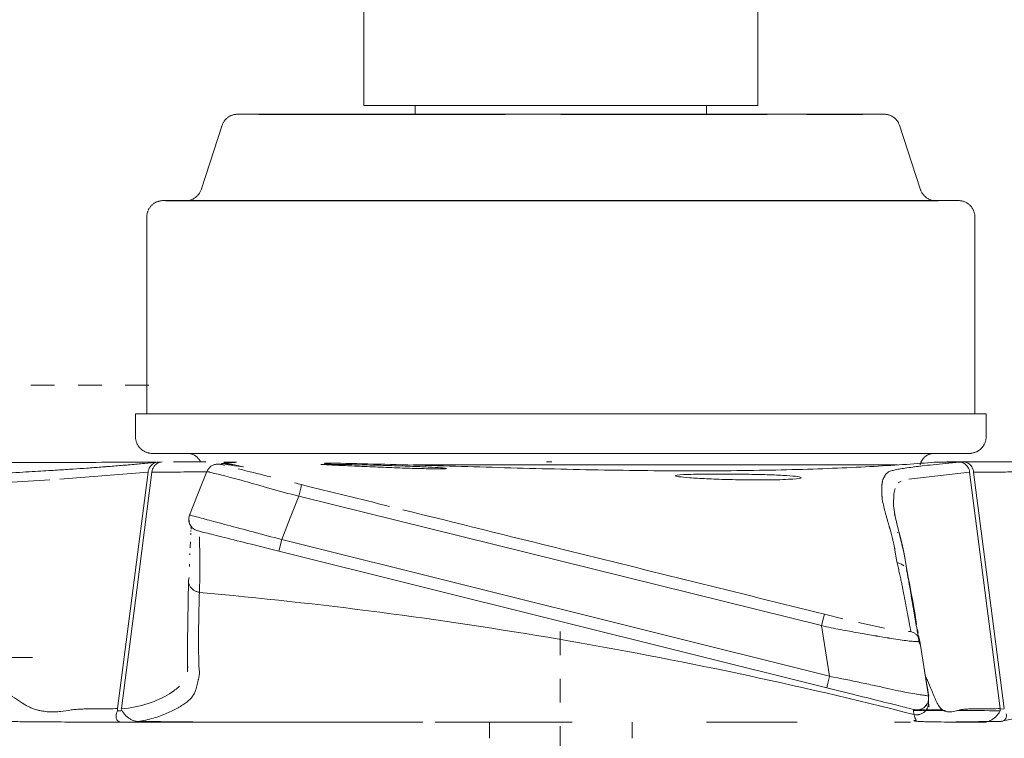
# Model space of a CAD drawing. Header units: millimetres. Extents: x 5811 to 10714, y -316 to 7072.
# Tile 4 of 14: x 6525 to 6650, y 1758 to 1849. Entities that reach past the tile are written whole.
import ezdxf

# ---------------------------------------------------------------- set-up
doc = ezdxf.new("R2010")
doc.units = ezdxf.units.MM
doc.linetypes.add('Dash', pattern=[6, 3, -3])
doc.layers.add('Aparatos eléctricos', color=7, linetype='Continuous', lineweight=9)
doc.layers.add('Lighthing Fixture Dim Grey Dash', color=7, linetype='Dash', lineweight=9, true_color=0xd2d2d2)

# ---------------------------------------------------------------- blocks, each defined once
blk = doc.blocks.new('34278-11L - 34278-11L KLIM S Black_walnut fan DC E27-660931-Alzado_PDF')
at = {"color": 254, "lineweight": 9, "true_color": 0xcccccc}
for p, q in [((6592.48, 1792.77), (6591.81, 1792.77)), ((6642.57, 1792.77), (6647.67, 1792.78)), ((6644.7, 1792.77), (6643.61, 1792.77)), ((6542.71, 1792.74), (6542.52, 1792.74)), ((6541.23, 1791.46), (6530.04, 1790.6)), ((6636.78, 1790.32), (6636.39, 1790.13)), ((6645.48, 1791.46), (6637.76, 1790.59)), ((6635.96, 1786.17), (6637.18, 1781.12)), ((6547.85, 1783.95), (6548.33, 1783.83)), ((6557.82, 1781.47), (6558.19, 1782.92)), ((6627.71, 1765.59), (6558.19, 1782.92)), ((6627.35, 1764.13), (6557.82, 1781.47)), ((6637.55, 1778.76), (6637.58, 1778.6)), ((6637.6, 1778.44), (6637.69, 1777.94)), ((6637.76, 1777.56), (6637.77, 1777.46)), ((6637.79, 1777.39), (6637.8, 1777.31)), ((6637.81, 1777.24), (6637.84, 1777.08)), ((6637.86, 1776.97), (6637.87, 1776.89)), ((6637.97, 1776.32), (6637.98, 1776.24)), ((6638.06, 1775.77), (6638.16, 1775.21)), ((6638.19, 1775.06), (6638.2, 1775)), ((6638.23, 1774.82), (6638.27, 1774.6)), ((6638.28, 1774.54), (6638.31, 1774.33)), ((6626.94, 1773.01), (6626.69, 1772.01)), ((6627.05, 1773.46), (6626.94, 1773.01)), ((6627.05, 1773.46), (6629.39, 1772.89)), ((6631.38, 1772.43), (6634.66, 1771.71)), ((6637.71, 1771.25), (6638.03, 1771.26)), ((6638.94, 1771.06), (6638.86, 1771.51)), ((6639.09, 1770.37), (6639, 1770.77)), ((6640.27, 1763.06), (6639.15, 1770.04)), ((6627.71, 1765.58), (6627.46, 1764.56)), ((6627.46, 1764.56), (6627.35, 1764.13)), ((6640.11, 1762.11), (6639.81, 1761.72)), ((6640.26, 1762.55), (6640.26, 1762.32)), ((6638.69, 1761.33), (6638.43, 1761.37)), ((6639.19, 1761.34), (6639.84, 1761.34)), ((6639.95, 1761.34), (6641.96, 1761.36)), ((6649.35, 1761.44), (6649.88, 1761.45)), ((6537.83, 1759.76), (6576.08, 1759.77)), ((6595.05, 1759.76), (6577.67, 1759.77))]:
    blk.add_line(p, q, dxfattribs=at)
at = {"color": 254, "lineweight": 9, "true_color": 0xcccccc, "flags": 128}
for points in [[(6550.91, 1792.62), (6551.51, 1792.66), (6552.04, 1792.71), (6552.34, 1792.74), (6550.86, 1792.76)], [(6552.35, 1792.74), (6552.34, 1792.74), (6550.86, 1792.76)], [(6831.08, 1792.63), (6734.25, 1792.69), (6687.76, 1792.72), (6664.34, 1792.74), (6658.07, 1792.76), (6650.23, 1792.78), (6647.45, 1792.78)], [(6398.67, 1792.63), (6494.71, 1792.69), (6540.02, 1792.72), (6542.21, 1792.73)], [(6548.69, 1791.55), (6547.6, 1788.79), (6546.51, 1786.04)], [(6640.99, 1792.74), (6642.59, 1792.74), (6644.2, 1792.74)], [(6528.76, 1790.52), (6522.61, 1790.13), (6499.61, 1788.71), (6475.01, 1787.24), (6450.51, 1785.83), (6426.2, 1784.43), (6401.56, 1783), (6377.08, 1781.55), (6353.02, 1780.15), (6329.11, 1778.76)], [(6541.23, 1791.46), (6539.3, 1776.47), (6537.36, 1761.49)], [(6541.73, 1791.49), (6539.79, 1776.5), (6537.85, 1761.51)], [(6645.48, 1791.46), (6647.42, 1776.47), (6649.35, 1761.49)], [(6645.99, 1791.49), (6647.93, 1776.5), (6649.87, 1761.51)], [(6560.72, 1789.89), (6560.62, 1789.46), (6560.36, 1788.43)], [(6636.02, 1789.41), (6635.86, 1788.71), (6635.82, 1787.24), (6636.02, 1785.83), (6636.36, 1784.43), (6636.76, 1783), (6637.1, 1781.55), (6637.33, 1780.15), (6637.55, 1778.76)], [(6558.19, 1782.92), (6559.27, 1785.68), (6560.36, 1788.43)], [(6560.36, 1788.43), (6593.53, 1780.22), (6626.69, 1772.01)], [(6547.55, 1784.03), (6547.23, 1784.15), (6546.99, 1784.3), (6546.81, 1784.46), (6546.68, 1784.63), (6546.51, 1784.95), (6546.43, 1785.22), (6546.42, 1785.63), (6546.45, 1785.84), (6546.51, 1786.04)], [(6639.11, 1769.67), (6639.06, 1769.97), (6639.02, 1770.19), (6638.98, 1770.4), (6638.95, 1770.6), (6638.92, 1770.79), (6638.89, 1770.97), (6638.86, 1771.14), (6638.83, 1771.3), (6638.81, 1771.46), (6638.76, 1771.76), (6638.71, 1772.05), (6638.62, 1772.59), (6638.45, 1773.58), (6637.9, 1776.87), (6637.18, 1781.12)], [(6638.75, 1772.17), (6638.62, 1773.03), (6638.51, 1773.66), (6638.4, 1774.32), (6638.26, 1775.11), (6638.07, 1776.12), (6637.83, 1777.37), (6637.55, 1778.76)], [(6546.38, 1777.75), (6546.25, 1769.83), (6546.22, 1766.16)], [(6626.69, 1772.01), (6627.2, 1768.8), (6627.71, 1765.59)], [(6704.05, 1772.58), (6673.51, 1765.94), (6659.07, 1762.28), (6653.38, 1760.67), (6649.51, 1759.88)], [(6640.27, 1763.06), (6640.28, 1762.69), (6640.21, 1762.35), (6640.1, 1762.08), (6639.96, 1761.89), (6639.66, 1761.6), (6639.4, 1761.45), (6639.18, 1761.37), (6638.81, 1761.33), (6638.43, 1761.37)], [(6638.4, 1760.75), (6638.36, 1761.24), (6638.4, 1761.38)], [(6613.75, 1759.77), (6619.99, 1759.76), (6622.53, 1759.76), (6623.59, 1759.76), (6612.09, 1759.77)]]:
    blk.add_lwpolyline(points, dxfattribs=at)
at = {"color": 254, "lineweight": 9, "true_color": 0xcccccc}
for points, knots in [([(6541.73, 1791.49), (6541.77, 1791.73), (6541.88, 1792.06), (6542.16, 1792.42), (6542.42, 1792.61), (6542.71, 1792.74), (6542.91, 1792.77), (6543.02, 1792.77)], [0, 0, 0, 0, 0.333333, 0.5, 0.666667, 0.833333, 1, 1, 1, 1]), ([(6645.99, 1791.49), (6645.95, 1791.73), (6645.83, 1792.06), (6645.56, 1792.42), (6645.3, 1792.61), (6645.01, 1792.74), (6644.81, 1792.77), (6644.7, 1792.77)], [0, 0, 0, 0, 0.333333, 0.5, 0.666667, 0.833333, 1, 1, 1, 1]), ([(6329.68, 1779.99), (6331.99, 1780.12), (6335.67, 1780.34), (6341, 1780.65), (6345.24, 1780.9), (6349.59, 1781.15), (6354.08, 1781.41), (6358.09, 1781.65), (6361.56, 1781.85), (6364.27, 1782.01), (6367.27, 1782.18), (6371.72, 1782.44), (6377.72, 1782.79), (6383.6, 1783.14), (6387.77, 1783.38), (6390.49, 1783.54), (6392.83, 1783.68), (6395.67, 1783.84), (6398.66, 1784.02), (6401.17, 1784.16), (6402.99, 1784.27), (6404.37, 1784.35), (6405.47, 1784.41), (6406.34, 1784.46), (6406.93, 1784.5), (6408.06, 1784.56), (6410.95, 1784.73), (6416.77, 1785.07), (6424.26, 1785.5), (6430.93, 1785.89), (6435.97, 1786.18), (6439.38, 1786.38), (6442.62, 1786.56), (6447.06, 1786.82), (6452.53, 1787.14), (6458.55, 1787.49), (6463.6, 1787.78), (6467.03, 1787.98), (6469.33, 1788.11), (6470.94, 1788.21), (6472.37, 1788.29), (6473.63, 1788.37), (6475.05, 1788.45), (6476.94, 1788.56), (6479.38, 1788.71), (6482.34, 1788.89), (6485.22, 1789.06), (6488.19, 1789.24), (6491.27, 1789.42), (6494.17, 1789.6), (6496.72, 1789.75), (6498.54, 1789.87), (6499.89, 1789.95), (6500.99, 1790.01), (6502.03, 1790.08), (6502.97, 1790.14), (6504.02, 1790.2), (6505.46, 1790.29), (6507.39, 1790.4), (6509.52, 1790.53), (6511.38, 1790.64), (6512.84, 1790.73), (6514.46, 1790.83), (6516.89, 1790.97), (6520.19, 1791.17), (6523.46, 1791.36), (6525.78, 1791.5), (6527.31, 1791.59), (6528.61, 1791.67), (6530.14, 1791.76), (6531.75, 1791.87), (6533.45, 1791.98), (6534.93, 1792.09), (6536.21, 1792.19), (6537.45, 1792.29), (6539.6, 1792.46), (6541.37, 1792.63), (6542.52, 1792.74)], [0, 0, 0, 0, 0.033333, 0.05, 0.066667, 0.083333, 0.1, 0.116667, 0.125, 0.133333, 0.141667, 0.15, 0.166667, 0.183333, 0.191667, 0.2, 0.208333, 0.216667, 0.233333, 0.25, 0.258333, 0.266667, 0.275, 0.283333, 0.3, 0.316667, 0.333333, 0.35, 0.366667, 0.383333, 0.391667, 0.4, 0.408333, 0.416667, 0.433333, 0.45, 0.466667, 0.483333, 0.5, 0.516667, 0.525, 0.533333, 0.541667, 0.55, 0.566667, 0.583333, 0.6, 0.616667, 0.633333, 0.65, 0.666667, 0.683333, 0.7, 0.716667, 0.725, 0.733333, 0.741667, 0.75, 0.766667, 0.783333, 0.791667, 0.8, 0.808333, 0.816667, 0.833333, 0.85, 0.858333, 0.866667, 0.875, 0.883333, 0.9, 0.916667, 0.933333, 0.941667, 0.95, 0.966667, 1, 1, 1, 1]), ([(6398.57, 1792.62), (6405.66, 1792.62), (6419.83, 1792.63), (6441.08, 1792.64), (6462.32, 1792.66), (6483.55, 1792.67), (6501.25, 1792.69), (6515.41, 1792.7), (6526.03, 1792.71), (6534.28, 1792.72), (6538.99, 1792.72), (6540.16, 1792.72)], [0, 0, 0, 0, 0.1111111, 0.2222222, 0.3333333, 0.4444444, 0.5555556, 0.6111111, 0.6666667, 0.7222222, 0.7405202, 0.7405202, 0.7405202, 0.7405202]), ([(6529.74, 1791.74), (6530.46, 1791.78), (6531.75, 1791.87), (6533.45, 1791.98), (6534.89, 1792.09), (6535.81, 1792.16), (6536.08, 1792.18)], [0.88333333, 0.88333333, 0.88333333, 0.88333333, 0.9, 0.91666667, 0.93333333, 0.94061033, 0.94061033, 0.94061033, 0.94061033]), ([(6537.97, 1792.33), (6538.31, 1792.36), (6539.25, 1792.44), (6540.17, 1792.52), (6540.76, 1792.57)], [0.95749513, 0.95749513, 0.95749513, 0.95749513, 0.96666667, 0.98324073, 0.98324073, 0.98324073, 0.98324073]), ([(6542.52, 1792.74), (6542.31, 1792.74), (6542.01, 1792.65), (6541.66, 1792.39), (6541.45, 1792.12), (6541.3, 1791.81), (6541.25, 1791.58), (6541.23, 1791.46)], [0, 0, 0, 0, 0.333333, 0.5, 0.666667, 0.833333, 1, 1, 1, 1]), ([(6549.01, 1791.52), (6548.73, 1791.51), (6548.1, 1791.51), (6546.88, 1791.5), (6544.92, 1791.49), (6543.08, 1791.48), (6541.73, 1791.49)], [0.8958333, 0.8958333, 0.8958333, 0.8958333, 0.9166667, 0.9375, 0.9583333, 1, 1, 1, 1]), ([(6560.36, 1788.43), (6559.14, 1788.74), (6556.62, 1789.41), (6553.88, 1790.23), (6551.99, 1790.74), (6550.81, 1791.05), (6549.85, 1791.27), (6548.93, 1791.47), (6548.68, 1791.54), (6548.69, 1791.55)], [0, 0, 0, 0, 0.2, 0.4, 0.5, 0.6, 0.7, 0.8, 1, 1, 1, 1]), ([(6548.69, 1791.55), (6548.72, 1791.61), (6548.78, 1791.74), (6548.9, 1791.92), (6549.05, 1792.08), (6549.22, 1792.23), (6549.39, 1792.33), (6549.64, 1792.44), (6549.99, 1792.51), (6550.3, 1792.49), (6550.44, 1792.46)], [-1, -1, -1, -1, -0.9, -0.8, -0.7, -0.6, -0.5, -0.4, -0.2, 0, 0, 0, 0]), ([(6550.55, 1792.55), (6550.55, 1792.56), (6550.58, 1792.56), (6550.71, 1792.55), (6551.32, 1792.44), (6552.53, 1792.24), (6553.85, 1792.04), (6552.67, 1792.3), (6551.71, 1792.48), (6551.29, 1792.56), (6551.1, 1792.59), (6551, 1792.62), (6550.89, 1792.64), (6550.88, 1792.65), (6550.89, 1792.65)], [-0.6726293, -0.6726293, -0.6726293, -0.6726293, -0.65, -0.6, -0.55, -0.5, -0.4, -0.3, -0.25, -0.225, -0.2, -0.175, -0.15, -0.1, -0.1, -0.1, -0.1]), ([(6551.27, 1792.62), (6551.31, 1792.62), (6551.39, 1792.63), (6551.54, 1792.64), (6551.7, 1792.66), (6551.88, 1792.67), (6552.02, 1792.69), (6552.13, 1792.7), (6552.21, 1792.71), (6552.29, 1792.72), (6552.35, 1792.73), (6552.4, 1792.73), (6552.42, 1792.74), (6552.44, 1792.74), (6552.46, 1792.74), (6552.47, 1792.74), (6552.47, 1792.74)], [0, 0, 0, 0, 0.1111111, 0.2222222, 0.3333333, 0.4444444, 0.5555556, 0.6111111, 0.6666667, 0.7222222, 0.7777778, 0.8055556, 0.8194444, 0.8333333, 0.8472222, 0.8518519, 0.8518519, 0.8518519, 0.8518519]), ([(6579.11, 1791.93), (6579.11, 1791.91), (6578.78, 1791.89), (6577.36, 1791.89), (6575.19, 1791.94), (6572.52, 1792.03), (6569.69, 1792.15), (6567.03, 1792.26), (6564.85, 1792.36), (6563.55, 1792.43), (6563.2, 1792.45), (6563.14, 1792.46)], [-1, -1, -1, -1, -0.8888889, -0.7777778, -0.6666667, -0.5555556, -0.4444444, -0.3333333, -0.2222222, -0.1111111, -0.0271673, -0.0271673, -0.0271673, -0.0271673]), ([(6563.59, 1792.48), (6563.75, 1792.47), (6564.54, 1792.47), (6566.58, 1792.44), (6569.7, 1792.37), (6572.53, 1792.29), (6575.19, 1792.2), (6577.37, 1792.1), (6578.78, 1792.01), (6579.11, 1791.96), (6579.11, 1791.93)], [-0.8888889, -0.8888889, -0.8888889, -0.8888889, -0.8333333, -0.6666667, -0.5555556, -0.4444444, -0.3333333, -0.2222222, -0.1111111, 0, 0, 0, 0]), ([(6635.58, 1783.54), (6635.56, 1783.59), (6635.54, 1783.68), (6635.5, 1783.84), (6635.45, 1784.02), (6635.41, 1784.16), (6635.37, 1784.27), (6635.35, 1784.35), (6635.33, 1784.41), (6635.31, 1784.46), (6635.3, 1784.5), (6635.28, 1784.56), (6635.23, 1784.73), (6635.13, 1785.07), (6635.01, 1785.5), (6634.9, 1785.89), (6634.82, 1786.18), (6634.77, 1786.38), (6634.72, 1786.56), (6634.66, 1786.82), (6634.58, 1787.14), (6634.5, 1787.49), (6634.43, 1787.78), (6634.39, 1787.98), (6634.38, 1788.11), (6634.37, 1788.21), (6634.37, 1788.29), (6634.36, 1788.37), (6634.35, 1788.45), (6634.35, 1788.56), (6634.34, 1788.71), (6634.34, 1788.89), (6634.33, 1789.06), (6634.33, 1789.24), (6634.33, 1789.42), (6634.34, 1789.6), (6634.35, 1789.75), (6634.35, 1789.87), (6634.36, 1789.95), (6634.37, 1790.01), (6634.38, 1790.08), (6634.39, 1790.14), (6634.4, 1790.2), (6634.41, 1790.29), (6634.42, 1790.4), (6634.46, 1790.53), (6634.51, 1790.64), (6634.57, 1790.73), (6634.63, 1790.83), (6634.7, 1790.97), (6634.81, 1791.17), (6634.98, 1791.36), (6635.19, 1791.5), (6635.4, 1791.59), (6635.64, 1791.67), (6635.82, 1791.71), (6635.91, 1791.74)], [0.2, 0.2, 0.2, 0.2, 0.2083333, 0.2166667, 0.2333333, 0.25, 0.2583333, 0.2666667, 0.275, 0.2833333, 0.3, 0.3166667, 0.3333333, 0.35, 0.3666667, 0.3833333, 0.3916667, 0.4, 0.4083333, 0.4166667, 0.4333333, 0.45, 0.4666667, 0.4833333, 0.5, 0.5166667, 0.525, 0.5333333, 0.5416667, 0.55, 0.5666667, 0.5833333, 0.6, 0.6166667, 0.6333333, 0.65, 0.6666667, 0.6833333, 0.7, 0.7166667, 0.725, 0.7333333, 0.7416667, 0.75, 0.7666667, 0.7833333, 0.7916667, 0.8, 0.8083333, 0.8166667, 0.8333333, 0.85, 0.8583333, 0.8666667, 0.875, 0.8833333, 0.8833333, 0.8833333, 0.8833333]), ([(6635.91, 1791.74), (6636.09, 1791.78), (6636.49, 1791.87), (6637.25, 1791.98), (6638.06, 1792.09), (6638.83, 1792.19), (6639.66, 1792.29), (6641.28, 1792.46), (6642.96, 1792.63), (6644.2, 1792.74)], [0.8833333, 0.8833333, 0.8833333, 0.8833333, 0.9, 0.9166667, 0.9333333, 0.9416667, 0.95, 0.9666667, 1, 1, 1, 1]), ([(6644.2, 1792.74), (6644.41, 1792.74), (6644.71, 1792.65), (6645.06, 1792.39), (6645.26, 1792.12), (6645.41, 1791.81), (6645.47, 1791.58), (6645.48, 1791.46)], [0, 0, 0, 0, 0.333333, 0.5, 0.666667, 0.833333, 1, 1, 1, 1]), ([(6831.75, 1791.83), (6821.33, 1791.84), (6806.79, 1791.84), (6789.78, 1791.81), (6774.11, 1791.77), (6760.36, 1791.73), (6748.16, 1791.7), (6739.77, 1791.68), (6733.26, 1791.66), (6728.42, 1791.65), (6724.92, 1791.64), (6721.78, 1791.63), (6718.93, 1791.62), (6716.1, 1791.62), (6712.98, 1791.61), (6709.52, 1791.6), (6705.93, 1791.59), (6702.17, 1791.58), (6698.36, 1791.58), (6694.19, 1791.57), (6689.7, 1791.56), (6685.34, 1791.55), (6681.47, 1791.55), (6678.31, 1791.54), (6675.5, 1791.54), (6672.98, 1791.53), (6670.49, 1791.53), (6668.15, 1791.53), (6666.08, 1791.53), (6664.09, 1791.52), (6662.03, 1791.52), (6659.98, 1791.52), (6658.05, 1791.52), (6656.12, 1791.52), (6654.1, 1791.51), (6652.05, 1791.5), (6649.35, 1791.49), (6647.35, 1791.48), (6645.99, 1791.49)], [0, 0, 0, 0, 0.083333, 0.125, 0.166667, 0.25, 0.291667, 0.333333, 0.375, 0.395833, 0.416667, 0.4375, 0.458333, 0.479167, 0.5, 0.520833, 0.541667, 0.5625, 0.583333, 0.604167, 0.625, 0.645833, 0.666667, 0.6875, 0.708333, 0.729167, 0.75, 0.770833, 0.791667, 0.8125, 0.833333, 0.854167, 0.875, 0.895833, 0.916667, 0.9375, 0.958333, 1, 1, 1, 1]), ([(6560.36, 1788.43), (6559.14, 1788.74), (6556.62, 1789.41), (6553.88, 1790.23), (6551.99, 1790.74), (6550.81, 1791.05), (6549.85, 1791.27), (6549.39, 1791.37), (6549.21, 1791.41)], [0, 0, 0, 0, 0.2, 0.4, 0.5, 0.6, 0.7, 0.8, 0.8, 0.8, 0.8]), ([(6608.11, 1791.02), (6608.11, 1791.08), (6608.86, 1791.17), (6611.58, 1791.24), (6614.7, 1791.24), (6617.53, 1791.21), (6620.19, 1791.14), (6622.37, 1791.04), (6623.78, 1790.92), (6624.11, 1790.83), (6624.11, 1790.78)], [-1, -1, -1, -1, -0.833333, -0.666667, -0.555556, -0.444444, -0.333333, -0.222222, -0.111111, 0, 0, 0, 0]), ([(6624.11, 1790.78), (6624.11, 1790.71), (6623.36, 1790.59), (6620.64, 1790.48), (6617.52, 1790.48), (6614.69, 1790.53), (6612.02, 1790.63), (6609.85, 1790.76), (6608.44, 1790.9), (6608.11, 1790.98), (6608.11, 1791.02)], [-1, -1, -1, -1, -0.833333, -0.666667, -0.555556, -0.444444, -0.333333, -0.222222, -0.111111, 0, 0, 0, 0]), ([(6573.57, 1786.71), (6580.33, 1785.03), (6598.18, 1780.61), (6616.02, 1776.2), (6627.05, 1773.46)], [0.1939365, 0.1939365, 0.1939365, 0.1939365, 0.5, 1, 1, 1, 1]), ([(6546.96, 1784.32), (6546.79, 1784.46), (6546.6, 1784.7), (6546.45, 1785.07), (6546.41, 1785.33), (6546.41, 1785.5), (6546.41, 1785.55)], [0.25, 0.25, 0.25, 0.25, 0.5, 0.625, 0.75, 0.816525, 0.816525, 0.816525, 0.816525]), ([(6547.75, 1776.22), (6547.75, 1776.39), (6547.76, 1776.62), (6547.77, 1776.91), (6547.78, 1777.11), (6547.78, 1777.29), (6547.79, 1777.44), (6547.79, 1777.6), (6547.79, 1777.78), (6547.79, 1777.96), (6547.8, 1778.15), (6547.8, 1778.36), (6547.8, 1778.58), (6547.8, 1778.81), (6547.81, 1779.12), (6547.81, 1779.47), (6547.8, 1779.89), (6547.8, 1780.22), (6547.8, 1780.55), (6547.8, 1780.85), (6547.79, 1781.15), (6547.79, 1781.44), (6547.79, 1781.71), (6547.78, 1781.94), (6547.78, 1782.11), (6547.78, 1782.26), (6547.78, 1782.37), (6547.78, 1782.47), (6547.78, 1782.56), (6547.77, 1782.64), (6547.77, 1782.74), (6547.77, 1782.87), (6547.77, 1783.02), (6547.77, 1783.16), (6547.76, 1783.24), (6547.76, 1783.28)], [0, 0, 0, 0, 0.0555556, 0.0833333, 0.1111111, 0.1388889, 0.1666667, 0.1944444, 0.2222222, 0.25, 0.2777778, 0.3055556, 0.3333333, 0.3611111, 0.3888889, 0.4444444, 0.4722222, 0.5, 0.5277778, 0.5555556, 0.5833333, 0.6111111, 0.6388889, 0.6666667, 0.6944444, 0.7222222, 0.75, 0.7638889, 0.7777778, 0.7916667, 0.8055556, 0.8333333, 0.8611111, 0.875, 0.8888889, 0.8888889, 0.8888889, 0.8888889]), ([(6635.92, 1782.04), (6635.91, 1782.08), (6635.89, 1782.19), (6635.83, 1782.44), (6635.75, 1782.79), (6635.67, 1783.14), (6635.61, 1783.38), (6635.59, 1783.49), (6635.58, 1783.54)], [0.13464887, 0.13464887, 0.13464887, 0.13464887, 0.14166667, 0.15, 0.16666667, 0.18333333, 0.19166667, 0.2, 0.2, 0.2, 0.2]), ([(6546.61, 1782.65), (6546.61, 1782.56), (6546.6, 1782.31), (6546.59, 1782.04), (6546.58, 1781.86)], [0.67600259, 0.67600259, 0.67600259, 0.67600259, 0.7, 0.74574672, 0.74574672, 0.74574672, 0.74574672]), ([(6636.28, 1779.99), (6636.25, 1780.12), (6636.21, 1780.34), (6636.15, 1780.65), (6636.11, 1780.9), (6636.07, 1781.15), (6636.03, 1781.41), (6635.99, 1781.65), (6635.96, 1781.85), (6635.94, 1781.95), (6635.93, 1782.01)], [0, 0, 0, 0, 0.0333333, 0.05, 0.0666667, 0.0833333, 0.1, 0.1166667, 0.125, 0.1333333, 0.1333333, 0.1333333, 0.1333333]), ([(6638.03, 1771.26), (6637.94, 1771.69), (6637.83, 1772.29), (6637.69, 1773), (6637.6, 1773.49), (6637.54, 1773.83), (6637.49, 1774.07), (6637.45, 1774.25), (6637.42, 1774.42), (6637.39, 1774.58), (6637.37, 1774.73), (6637.34, 1774.88), (6637.31, 1775.04), (6637.28, 1775.2), (6637.25, 1775.36), (6637.21, 1775.54), (6637.18, 1775.72), (6637.14, 1775.92), (6637.1, 1776.12), (6637.05, 1776.41), (6636.97, 1776.81), (6636.86, 1777.34), (6636.73, 1777.94), (6636.59, 1778.6), (6636.44, 1779.27), (6636.34, 1779.75), (6636.28, 1779.99)], [0, 0, 0, 0, 0.111111, 0.166667, 0.222222, 0.277778, 0.305556, 0.333333, 0.361111, 0.388889, 0.416667, 0.444444, 0.472222, 0.5, 0.527778, 0.555556, 0.583333, 0.611111, 0.638889, 0.666667, 0.722222, 0.777778, 0.833333, 0.888889, 0.944444, 1, 1, 1, 1]), ([(6546.8, 1776.7), (6546.84, 1776.65), (6546.94, 1776.57), (6547.1, 1776.46), (6547.28, 1776.38), (6547.45, 1776.31), (6547.64, 1776.26), (6547.72, 1776.23), (6547.75, 1776.22)], [0.5, 0.5, 0.5, 0.5, 0.5625, 0.625, 0.6875, 0.75, 0.84375, 1, 1, 1, 1]), ([(6547.75, 1776.22), (6547.72, 1775.31), (6547.67, 1773.48), (6547.65, 1771.45), (6547.64, 1770.11), (6547.64, 1769.39), (6547.64, 1768.88), (6547.65, 1768.41), (6547.67, 1767.99), (6547.68, 1767.64), (6547.68, 1767.35), (6547.68, 1767.13), (6547.69, 1766.9), (6547.71, 1766.61), (6547.75, 1766.24), (6547.76, 1765.85), (6547.71, 1765.54), (6547.66, 1765.35), (6547.62, 1765.2), (6547.57, 1765.05), (6547.52, 1764.83), (6547.44, 1764.44), (6547.3, 1763.83), (6547, 1763.19), (6546.59, 1762.69), (6546.17, 1762.32), (6545.65, 1761.96), (6544.86, 1761.47), (6543.68, 1760.88), (6541.97, 1760.25), (6540.63, 1759.96), (6539.91, 1759.87)], [0, 0, 0, 0, 0.142857, 0.285714, 0.357143, 0.392857, 0.428571, 0.464286, 0.5, 0.535714, 0.553571, 0.571429, 0.589286, 0.607143, 0.642857, 0.678571, 0.696429, 0.705357, 0.714286, 0.723214, 0.732143, 0.75, 0.785714, 0.821429, 0.839286, 0.857143, 0.875, 0.892857, 0.928571, 0.964286, 1, 1, 1, 1]), ([(6546.25, 1767.28), (6546.25, 1767.22), (6546.26, 1766.9), (6546.27, 1766.59), (6546.24, 1766.33)], [0.6535362, 0.6535362, 0.6535362, 0.6535362, 0.6625, 0.7, 0.7, 0.7, 0.7]), ([(6639.66, 1766.85), (6639.69, 1766.71), (6639.91, 1765.4), (6640.12, 1764.14), (6640.3, 1763.07)], [0.4387075, 0.4387075, 0.4387075, 0.4387075, 0.5, 1, 1, 1, 1]), ([(6537.36, 1761.49), (6537.01, 1761.48), (6536.29, 1761.47), (6535.2, 1761.46), (6534.24, 1761.45), (6533.54, 1761.45), (6533.12, 1761.44), (6532.81, 1761.44), (6532.49, 1761.43), (6532.05, 1761.39), (6531.28, 1761.29), (6530.37, 1761.14), (6529.41, 1761.07), (6528.65, 1761.07), (6527.97, 1761.15), (6527.47, 1761.25), (6527.18, 1761.32), (6526.95, 1761.38), (6526.72, 1761.46), (6526.41, 1761.58), (6525.86, 1761.84), (6525.05, 1762.33), (6524.02, 1763.03), (6522.53, 1764.02), (6520.84, 1764.94), (6518.86, 1765.5), (6517.2, 1765.67), (6515.34, 1765.52), (6513.29, 1765.12), (6511.17, 1764.57), (6508.35, 1763.7), (6505.66, 1762.8), (6503.51, 1762.22), (6502.32, 1761.98), (6501.42, 1761.85), (6500.53, 1761.76), (6499.3, 1761.68), (6497.11, 1761.63), (6493.85, 1761.72), (6490.62, 1761.9), (6488.2, 1762.02), (6486.51, 1762.07), (6484.99, 1762.09), (6483.13, 1762.12), (6481.01, 1762.15), (6478.52, 1762.19), (6475.7, 1762.24), (6472.51, 1762.29), (6468.11, 1762.36), (6464.54, 1762.42), (6462.06, 1762.47)], [-1, -1, -1, -1, -0.964286, -0.928571, -0.892857, -0.875, -0.866071, -0.857143, -0.848214, -0.839286, -0.821429, -0.785714, -0.767857, -0.75, -0.732143, -0.723214, -0.71875, -0.714286, -0.709821, -0.705357, -0.696429, -0.678571, -0.660714, -0.642857, -0.607143, -0.589286, -0.571429, -0.553571, -0.535714, -0.517857, -0.5, -0.464286, -0.446429, -0.4375, -0.428571, -0.419643, -0.410714, -0.392857, -0.357143, -0.321429, -0.303571, -0.285714, -0.267857, -0.25, -0.214286, -0.178571, -0.142857, -0.107143, -0.071429, 0, 0, 0, 0]), ([(6649.35, 1761.49), (6649, 1761.48), (6648.27, 1761.47), (6647.19, 1761.46), (6646.3, 1761.45), (6645.71, 1761.45), (6645.38, 1761.44), (6645.14, 1761.44), (6644.9, 1761.43), (6644.59, 1761.39), (6644.08, 1761.29), (6643.54, 1761.14), (6643.03, 1761.07), (6642.67, 1761.07), (6642.37, 1761.15), (6642.16, 1761.25), (6642.04, 1761.32), (6641.96, 1761.38), (6641.87, 1761.46), (6641.76, 1761.58), (6641.56, 1761.84), (6641.29, 1762.33), (6640.97, 1763.03), (6640.57, 1764.02), (6640.2, 1764.94), (6639.95, 1765.4), (6639.87, 1765.51), (6639.86, 1765.54)], [-1, -1, -1, -1, -0.9642857, -0.9285714, -0.8928571, -0.875, -0.8660714, -0.8571429, -0.8482143, -0.8392857, -0.8214286, -0.7857143, -0.7678571, -0.75, -0.7321429, -0.7232143, -0.71875, -0.7142857, -0.7098214, -0.7053571, -0.6964286, -0.6785714, -0.6607143, -0.6428571, -0.6071429, -0.5892857, -0.58385, -0.58385, -0.58385, -0.58385]), ([(6545.21, 1764.33), (6544.88, 1764.01), (6543.83, 1763.21), (6541.35, 1762.04), (6539.05, 1761.55), (6537.84, 1761.45)], [0.8, 0.8, 0.8, 0.8, 0.85, 0.925, 1, 1, 1, 1]), ([(6640.27, 1762.02), (6640.27, 1762.01), (6640.28, 1761.94), (6640.3, 1761.85), (6640.31, 1761.76), (6640.33, 1761.68), (6640.34, 1761.63), (6640.32, 1761.72), (6640.3, 1761.9), (6640.28, 1762.02), (6640.27, 1762.07), (6640.27, 1762.09), (6640.27, 1762.12), (6640.26, 1762.15), (6640.26, 1762.19), (6640.26, 1762.24), (6640.25, 1762.29), (6640.25, 1762.34), (6640.25, 1762.37), (6640.25, 1762.38)], [-0.4391971, -0.4391971, -0.4391971, -0.4391971, -0.4375, -0.4285714, -0.4196429, -0.4107143, -0.3928571, -0.3571429, -0.3214286, -0.3035714, -0.2857143, -0.2678571, -0.25, -0.2142857, -0.1785714, -0.1428571, -0.1071429, -0.0714286, -0.047619, -0.047619, -0.047619, -0.047619]), ([(6537.83, 1759.76), (6536.83, 1759.76), (6534.71, 1759.78), (6531.2, 1759.79), (6527.98, 1759.8), (6525.58, 1759.83), (6524.17, 1759.84), (6523.1, 1759.85), (6522, 1759.87), (6520.48, 1759.89), (6517.7, 1759.93), (6513.49, 1759.98), (6509.14, 1760.02), (6506.13, 1760.04), (6504.43, 1760.06), (6503.17, 1760.08), (6501.92, 1760.1), (6500.25, 1760.12), (6497.33, 1760.16), (6493.13, 1760.23), (6488.1, 1760.31), (6481.39, 1760.41), (6473.01, 1760.56), (6466.31, 1760.69), (6462.96, 1760.75)], [0.0019002, 0.0019002, 0.0019002, 0.0019002, 0.0625, 0.125, 0.1875, 0.21875, 0.234375, 0.25, 0.265625, 0.28125, 0.3125, 0.375, 0.4375, 0.46875, 0.484375, 0.5, 0.515625, 0.53125, 0.5625, 0.625, 0.6875, 0.75, 0.875, 1, 1, 1, 1]), ([(6537.35, 1761.22), (6537.3, 1761.11), (6537.21, 1760.89), (6537.17, 1760.62), (6537.17, 1760.42), (6537.2, 1760.27), (6537.24, 1760.14), (6537.32, 1760.02), (6537.43, 1759.91), (6537.56, 1759.83), (6537.73, 1759.78), (6537.85, 1759.77), (6537.92, 1759.76)], [0, 0, 0, 0, 0.166667, 0.333333, 0.416667, 0.5, 0.583333, 0.666667, 0.75, 0.833333, 0.916667, 1, 1, 1, 1]), ([(6537.84, 1761.45), (6537.88, 1761.35), (6537.96, 1761.19), (6538.09, 1760.99), (6538.2, 1760.84), (6538.32, 1760.69), (6538.46, 1760.55), (6538.62, 1760.42), (6538.78, 1760.29), (6538.96, 1760.17), (6539.14, 1760.07), (6539.33, 1759.99), (6539.53, 1759.92), (6539.72, 1759.88), (6539.85, 1759.87), (6539.91, 1759.87)], [0, 0, 0, 0, 0.142857, 0.214286, 0.285714, 0.357143, 0.428571, 0.5, 0.571429, 0.642857, 0.714286, 0.785714, 0.857143, 0.928571, 1, 1, 1, 1]), ([(6647.34, 1759.76), (6646.34, 1759.76), (6644.5, 1759.78), (6642.22, 1759.79), (6640.72, 1759.8), (6639.88, 1759.83), (6639.46, 1759.84), (6639.18, 1759.85), (6638.93, 1759.87), (6638.68, 1759.89), (6638.41, 1759.93), (6638.39, 1759.98), (6638.58, 1760.02), (6638.67, 1760.04), (6638.69, 1760.06), (6638.68, 1760.08), (6638.66, 1760.1), (6638.64, 1760.12), (6638.61, 1760.16), (6638.58, 1760.23), (6638.56, 1760.31), (6638.52, 1760.41), (6638.46, 1760.56), (6638.42, 1760.69), (6638.4, 1760.75)], [0, 0, 0, 0, 0.0625, 0.125, 0.1875, 0.21875, 0.234375, 0.25, 0.265625, 0.28125, 0.3125, 0.375, 0.4375, 0.46875, 0.484375, 0.5, 0.515625, 0.53125, 0.5625, 0.625, 0.6875, 0.75, 0.875, 1, 1, 1, 1]), ([(6649.37, 1761.22), (6649.31, 1761.11), (6649.17, 1760.89), (6648.95, 1760.62), (6648.75, 1760.42), (6648.58, 1760.27), (6648.39, 1760.14), (6648.2, 1760.02), (6647.98, 1759.91), (6647.77, 1759.83), (6647.55, 1759.78), (6647.41, 1759.77), (6647.34, 1759.76)], [0, 0, 0, 0, 0.166667, 0.333333, 0.416667, 0.5, 0.583333, 0.666667, 0.75, 0.833333, 0.916667, 1, 1, 1, 1]), ([(6558.61, 1759.76), (6557.95, 1759.76), (6551.05, 1759.76), (6544.16, 1759.76), (6537.92, 1759.76)], [0.4477324, 0.4477324, 0.4477324, 0.4477324, 0.5, 1, 1, 1, 1])]:
    blk.add_open_spline(points, degree=3, knots=knots, dxfattribs=at)
for points in [[(6548.58, 1792.77), (6547.38, 1792.78), (6545.97, 1792.78), (6544.46, 1792.77)], [(6552.14, 1792.76), (6552.06, 1792.76), (6551.97, 1792.76), (6551.89, 1792.76)], [(6651.44, 1792.77), (6650.6, 1792.78), (6649.8, 1792.78), (6649.03, 1792.78)], [(6525.75, 1791.49), (6526.29, 1791.53), (6527.31, 1791.59), (6528.61, 1791.67), (6529.37, 1791.71), (6529.74, 1791.74)], [(6540.2, 1792.72), (6540.87, 1792.72), (6541.54, 1792.72), (6542.21, 1792.72)], [(6549.21, 1791.41), (6548.85, 1791.49), (6548.68, 1791.54), (6548.69, 1791.55)], [(6550.44, 1792.46), (6550.47, 1792.46), (6550.51, 1792.48), (6550.66, 1792.48), (6550.56, 1792.53), (6550.55, 1792.54)], [(6550.44, 1792.46), (6550.44, 1792.46), (6550.6, 1792.41), (6550.93, 1792.33)], [(6550.61, 1792.56), (6550.68, 1792.58), (6550.75, 1792.6), (6550.83, 1792.61)], [(6551.04, 1792.64), (6551.1, 1792.64), (6551.18, 1792.63), (6551.27, 1792.62)], [(6552.33, 1792.75), (6552.25, 1792.75), (6552.12, 1792.75), (6551.97, 1792.75)], [(6552.68, 1791.9), (6552.92, 1791.83), (6553.18, 1791.77), (6553.46, 1791.7)], [(6553.46, 1791.7), (6554.41, 1791.46), (6555.55, 1791.18), (6556.8, 1790.87)], [(6640.99, 1792.74), (6638.84, 1792.54), (6633.7, 1792.19), (6623.87, 1791.77), (6612.43, 1791.6), (6599.99, 1791.69), (6587.21, 1792.01), (6574.78, 1792.39), (6567.16, 1792.57), (6563.61, 1792.63)], [(6559.81, 1790.12), (6560.11, 1790.04), (6560.42, 1789.97), (6560.72, 1789.89)], [(6560.72, 1789.89), (6564.44, 1788.97), (6568.15, 1788.05), (6571.88, 1787.13)], [(6546.41, 1785.55), (6546.42, 1785.71), (6546.45, 1785.88), (6546.51, 1786.04)], [(6547.08, 1785.89), (6546.7, 1785.99), (6546.51, 1786.04), (6546.51, 1786.04)], [(6554.57, 1783.89), (6553.4, 1784.2), (6551.19, 1784.79), (6548.57, 1785.49), (6547.45, 1785.79), (6547.08, 1785.89)], [(6546.68, 1784.07), (6546.68, 1784.02), (6546.67, 1783.98), (6546.67, 1783.94)], [(6546.71, 1784.68), (6546.7, 1784.55), (6546.7, 1784.4), (6546.69, 1784.25)], [(6557.82, 1781.47), (6556.48, 1781.8), (6553.81, 1782.47), (6550.38, 1783.32), (6548.08, 1783.89), (6547.54, 1784.03), (6547.55, 1784.03)], [(6546.66, 1783.73), (6546.66, 1783.66), (6546.66, 1783.6), (6546.65, 1783.53)], [(6558.19, 1782.92), (6556.96, 1783.25), (6555.74, 1783.58), (6554.57, 1783.89)], [(6546.55, 1781.16), (6546.55, 1781.1), (6546.55, 1781.05), (6546.55, 1780.99)], [(6546.5, 1779.81), (6546.5, 1779.72), (6546.5, 1779.62), (6546.49, 1779.52)], [(6636.28, 1779.99), (6636.43, 1779.97), (6636.58, 1779.92), (6636.72, 1779.85)], [(6636.72, 1779.85), (6636.79, 1779.82), (6636.93, 1779.74), (6637.06, 1779.64), (6637.11, 1779.58)], [(6637.48, 1779.02), (6637.51, 1778.93), (6637.53, 1778.85), (6637.55, 1778.76)], [(6546.44, 1778.13), (6546.4, 1778), (6546.38, 1777.86), (6546.38, 1777.73)], [(6546.43, 1777.33), (6546.45, 1777.27), (6546.49, 1777.15), (6546.57, 1776.99), (6546.68, 1776.83), (6546.76, 1776.74), (6546.8, 1776.7)], [(6547.75, 1776.22), (6563.03, 1774.85), (6593.48, 1770.89), (6623.52, 1764.53), (6638.4, 1760.75)], [(6639.15, 1770.04), (6639.16, 1770.02), (6639.07, 1769.99), (6638.65, 1769.99), (6638.04, 1770.03), (6637.21, 1770.13), (6636.17, 1770.28), (6634.89, 1770.5), (6633.28, 1770.76), (6631.38, 1771.09), (6629.13, 1771.5), (6627.51, 1771.82), (6626.69, 1772.01)], [(6634.83, 1770.5), (6634.35, 1770.58), (6633.28, 1770.76), (6631.38, 1771.09), (6629.13, 1771.5), (6627.51, 1771.82), (6626.69, 1772.01)], [(6639.15, 1770.04), (6639.16, 1770.02), (6639.07, 1769.99), (6638.65, 1769.99), (6638.04, 1770.03), (6637.21, 1770.13), (6636.17, 1770.28), (6635.32, 1770.42), (6634.83, 1770.5)], [(6638.03, 1771.26), (6638.14, 1771.23), (6638.36, 1771.14), (6638.66, 1770.95), (6638.9, 1770.69), (6639.07, 1770.38), (6639.14, 1770.15), (6639.15, 1770.04)], [(6631.73, 1764.78), (6630.45, 1765.05), (6629.09, 1765.32), (6627.71, 1765.58)], [(6638.43, 1761.37), (6638.43, 1761.37), (6637.78, 1761.53), (6635.17, 1762.18), (6631.5, 1763.1), (6628.73, 1763.79), (6627.35, 1764.13)], [(6639.71, 1763.18), (6639.52, 1763.21), (6639.05, 1763.27), (6638.05, 1763.42), (6636.8, 1763.68), (6635.31, 1764), (6633.61, 1764.37), (6632.37, 1764.64), (6631.73, 1764.78)], [(6640.27, 1763.06), (6640.27, 1763.07), (6640.18, 1763.09), (6639.89, 1763.15), (6639.71, 1763.18)], [(6638.4, 1760.75), (6638.65, 1760.69), (6639.21, 1760.7), (6639.82, 1761.07), (6640.23, 1761.65), (6640.29, 1762.21), (6640.24, 1762.47)], [(6640.08, 1761.48), (6640.12, 1761.55), (6640.15, 1761.62), (6640.17, 1761.69)], [(6537.36, 1761.49), (6537.35, 1761.4), (6537.35, 1761.31), (6537.35, 1761.22)], [(6537.35, 1761.22), (6537.55, 1761.22), (6537.75, 1761.23), (6537.95, 1761.23)], [(6639.48, 1761.26), (6639.11, 1761.26), (6638.74, 1761.26), (6638.38, 1761.26)], [(6638.4, 1760.75), (6638.65, 1760.69), (6638.93, 1760.7), (6639.17, 1760.76)], [(6639.76, 1761.26), (6639.7, 1761.26), (6639.64, 1761.26), (6639.59, 1761.26)], [(6642.43, 1761.25), (6641.58, 1761.26), (6640.73, 1761.26), (6639.88, 1761.26)], [(6649.37, 1761.22), (6647.57, 1761.23), (6645.77, 1761.24), (6643.96, 1761.25)], [(6649.35, 1761.49), (6649.36, 1761.4), (6649.37, 1761.31), (6649.37, 1761.22)], [(6650.12, 1760.84), (6650.13, 1760.79), (6650.15, 1760.69), (6650.15, 1760.55), (6650.13, 1760.42), (6650.09, 1760.29), (6650.04, 1760.17), (6649.96, 1760.07), (6649.86, 1759.99), (6649.73, 1759.92), (6649.57, 1759.88), (6649.45, 1759.87), (6649.39, 1759.87)], [(6539.91, 1759.87), (6543.02, 1759.84), (6549.23, 1759.75), (6555.48, 1759.76), (6558.61, 1759.76)], [(6637.96, 1759.76), (6637.29, 1759.76), (6636.62, 1759.76), (6635.95, 1759.76)], [(6649.39, 1759.87), (6647.52, 1759.85), (6645.65, 1759.83), (6643.77, 1759.81)], [(6643.77, 1759.76), (6644.96, 1759.76), (6646.15, 1759.76), (6647.34, 1759.76)], [(6649.71, 1759.91), (6649.61, 1759.9), (6649.5, 1759.88), (6649.39, 1759.87)]]:
    blk.add_open_spline(points, degree=3, dxfattribs=at)
at = {"layer": 'Aparatos eléctricos'}
for p, q in [((6568.61, 1877.96), (6568.61, 1837.96)), ((6618.61, 1837.96), (6618.61, 1877.96)), ((6568.61, 1837.96), (6618.61, 1837.96)), ((6575.12, 1837.96), (6575.12, 1836.83)), ((6612.09, 1836.83), (6612.09, 1837.96)), ((6555.3, 1836.83), (6586.53, 1836.83)), ((6570.06, 1836.85), (6570.13, 1836.85)), ((6593.61, 1836.83), (6619.81, 1836.83)), ((6624.83, 1836.83), (6631.91, 1836.83)), ((6550.64, 1835.46), (6548.01, 1827.38)), ((6639.2, 1827.38), (6636.58, 1835.46)), ((6543.5, 1825.86), (6641.49, 1825.86)), ((6541.08, 1823.86), (6541.08, 1798.86)), ((6646.13, 1798.86), (6646.13, 1823.86)), ((6539.64, 1798.86), (6539.64, 1795.98)), ((6539.64, 1798.86), (6647.58, 1798.86)), ((6647.58, 1795.98), (6647.58, 1798.86)), ((6541.61, 1793.86), (6645.61, 1793.86)), ((6551.41, 1792.41), (6551.91, 1792.41)), ((6574.88, 1792.41), (6636.31, 1792.41)), ((6636.38, 1783.84), (6636.33, 1783.77)), ((6584.55, 1759.77), (6584.55, 1757.73)), ((6602.67, 1757.73), (6602.67, 1759.76))]:
    blk.add_line(p, q, dxfattribs=at)
at = {"layer": 'Aparatos eléctricos', "flags": 128}
for points in [[(6550.64, 1835.46), (6550.67, 1835.54), (6550.7, 1835.61), (6550.73, 1835.69), (6550.76, 1835.76), (6550.8, 1835.83), (6550.84, 1835.9), (6550.89, 1835.97), (6550.93, 1836.03), (6550.98, 1836.1), (6551.03, 1836.16), (6551.09, 1836.22), (6551.14, 1836.28), (6551.2, 1836.33), (6551.26, 1836.38), (6551.33, 1836.43), (6551.39, 1836.48), (6551.46, 1836.53), (6551.53, 1836.57), (6551.6, 1836.61), (6551.67, 1836.65), (6551.74, 1836.68), (6551.81, 1836.71), (6551.89, 1836.74), (6551.97, 1836.76), (6552.04, 1836.79), (6552.12, 1836.81), (6552.2, 1836.82), (6552.28, 1836.83), (6552.36, 1836.84), (6552.44, 1836.85), (6552.52, 1836.85), (6552.56, 1836.85)], [(6552.56, 1836.85), (6552.59, 1836.85), (6552.69, 1836.85), (6552.85, 1836.85), (6553.08, 1836.85), (6553.37, 1836.85), (6553.73, 1836.85), (6554.15, 1836.85), (6554.32, 1836.85)], [(6634.66, 1836.85), (6634.63, 1836.85), (6634.53, 1836.85), (6634.37, 1836.85), (6634.14, 1836.85), (6633.84, 1836.85), (6633.49, 1836.85), (6633.06, 1836.85), (6632.58, 1836.85), (6632.03, 1836.85), (6631.42, 1836.85), (6630.75, 1836.85), (6630.02, 1836.85), (6629.24, 1836.85), (6628.39, 1836.85), (6627.49, 1836.85), (6626.54, 1836.85), (6625.53, 1836.85), (6624.47, 1836.85), (6623.37, 1836.85), (6622.21, 1836.85), (6621.01, 1836.85), (6619.77, 1836.85), (6618.48, 1836.85), (6617.15, 1836.85), (6615.79, 1836.85), (6614.39, 1836.85), (6612.96, 1836.85), (6611.49, 1836.85), (6610, 1836.85), (6608.48, 1836.85), (6606.94, 1836.85), (6605.38, 1836.85), (6603.8, 1836.85), (6602.2, 1836.85), (6600.59, 1836.85), (6598.96, 1836.85), (6597.33, 1836.85), (6595.69, 1836.85), (6594.05, 1836.85), (6592.41, 1836.85), (6590.77, 1836.85), (6589.13, 1836.85), (6587.51, 1836.85), (6585.89, 1836.85), (6584.28, 1836.85), (6582.69, 1836.85), (6581.12, 1836.85), (6579.56, 1836.85), (6578.03, 1836.85), (6576.52, 1836.85), (6575.05, 1836.85), (6573.6, 1836.85), (6572.18, 1836.85), (6570.8, 1836.85), (6569.45, 1836.85), (6568.14, 1836.85), (6566.87, 1836.85), (6565.65, 1836.85), (6564.47, 1836.85), (6563.34, 1836.85), (6562.25, 1836.85), (6561.22, 1836.85), (6560.23, 1836.85), (6559.3, 1836.85), (6558.43, 1836.85), (6557.61, 1836.85), (6556.85, 1836.85), (6556.15, 1836.85), (6555.51, 1836.85), (6554.93, 1836.85), (6554.41, 1836.85), (6553.95, 1836.85), (6553.56, 1836.85), (6553.23, 1836.85), (6552.97, 1836.85), (6552.77, 1836.85), (6552.63, 1836.85), (6552.56, 1836.85), (6552.56, 1836.85)], [(6632.81, 1836.85), (6633.27, 1836.85), (6633.66, 1836.85), (6633.99, 1836.85), (6634.25, 1836.85), (6634.45, 1836.85), (6634.58, 1836.85), (6634.65, 1836.85), (6634.66, 1836.85)], [(6634.66, 1836.85), (6634.74, 1836.85), (6634.82, 1836.85), (6634.9, 1836.84), (6634.98, 1836.83), (6635.06, 1836.81), (6635.14, 1836.79), (6635.22, 1836.77), (6635.3, 1836.75), (6635.37, 1836.72), (6635.45, 1836.69), (6635.52, 1836.66), (6635.59, 1836.63), (6635.66, 1836.59), (6635.73, 1836.54), (6635.8, 1836.5), (6635.86, 1836.45), (6635.93, 1836.4), (6635.99, 1836.35), (6636.05, 1836.3), (6636.11, 1836.24), (6636.16, 1836.18), (6636.21, 1836.12), (6636.26, 1836.06), (6636.31, 1835.99), (6636.36, 1835.93), (6636.4, 1835.86), (6636.44, 1835.79), (6636.47, 1835.72), (6636.51, 1835.64), (6636.54, 1835.57), (6636.57, 1835.49), (6636.58, 1835.46)], [(6545.93, 1825.86), (6546.02, 1825.87), (6546.11, 1825.87), (6546.19, 1825.88), (6546.28, 1825.89), (6546.37, 1825.91), (6546.45, 1825.93), (6546.54, 1825.95), (6546.62, 1825.97), (6546.7, 1826), (6546.78, 1826.04), (6546.86, 1826.07), (6546.94, 1826.11), (6547.02, 1826.15), (6547.09, 1826.2), (6547.17, 1826.25), (6547.24, 1826.3), (6547.31, 1826.35), (6547.37, 1826.41), (6547.44, 1826.47), (6547.5, 1826.53), (6547.56, 1826.59), (6547.62, 1826.66), (6547.67, 1826.73), (6547.72, 1826.8), (6547.77, 1826.87), (6547.82, 1826.94), (6547.86, 1827.02), (6547.9, 1827.1), (6547.94, 1827.18), (6547.97, 1827.26), (6548, 1827.34), (6548.01, 1827.38)], [(6639.2, 1827.38), (6639.23, 1827.29), (6639.27, 1827.21), (6639.3, 1827.13), (6639.34, 1827.05), (6639.38, 1826.98), (6639.42, 1826.9), (6639.47, 1826.83), (6639.52, 1826.75), (6639.58, 1826.69), (6639.63, 1826.62), (6639.69, 1826.55), (6639.75, 1826.49), (6639.82, 1826.43), (6639.88, 1826.37), (6639.95, 1826.32), (6640.02, 1826.27), (6640.09, 1826.22), (6640.17, 1826.17), (6640.24, 1826.13), (6640.32, 1826.09), (6640.4, 1826.05), (6640.48, 1826.02), (6640.56, 1825.99), (6640.65, 1825.96), (6640.73, 1825.94), (6640.81, 1825.91), (6640.9, 1825.9), (6640.99, 1825.88), (6641.07, 1825.87), (6641.16, 1825.87), (6641.25, 1825.86), (6641.29, 1825.86)], [(6541.08, 1823.86), (6541.09, 1823.94), (6541.09, 1824.02), (6541.1, 1824.11), (6541.11, 1824.19), (6541.12, 1824.27), (6541.14, 1824.35), (6541.16, 1824.42), (6541.19, 1824.5), (6541.21, 1824.58), (6541.24, 1824.66), (6541.28, 1824.73), (6541.31, 1824.8), (6541.35, 1824.87), (6541.39, 1824.94), (6541.44, 1825.01), (6541.49, 1825.08), (6541.54, 1825.14), (6541.59, 1825.21), (6541.64, 1825.27), (6541.7, 1825.32), (6541.76, 1825.38), (6541.82, 1825.43), (6541.89, 1825.48), (6541.95, 1825.53), (6542.02, 1825.58), (6542.09, 1825.62), (6542.16, 1825.66), (6542.23, 1825.7), (6542.31, 1825.73), (6542.38, 1825.76), (6542.46, 1825.79), (6542.54, 1825.81), (6542.62, 1825.84), (6542.7, 1825.85), (6542.78, 1825.87), (6542.86, 1825.88), (6542.94, 1825.89), (6543.02, 1825.9), (6543.1, 1825.9), (6543.12, 1825.9)], [(6543.12, 1825.9), (6543.16, 1825.9), (6543.28, 1825.9), (6543.49, 1825.9), (6543.77, 1825.9), (6544.13, 1825.9), (6544.57, 1825.9), (6545.09, 1825.9), (6545.29, 1825.9)], [(6644.09, 1825.9), (6644.05, 1825.9), (6643.93, 1825.9), (6643.73, 1825.9), (6643.45, 1825.9), (6643.09, 1825.9), (6642.65, 1825.9), (6642.13, 1825.9), (6641.53, 1825.9), (6640.86, 1825.9), (6640.11, 1825.9), (6639.29, 1825.9), (6638.39, 1825.9), (6637.42, 1825.9), (6636.38, 1825.9), (6635.28, 1825.9), (6634.1, 1825.9), (6632.87, 1825.9), (6631.56, 1825.9), (6630.2, 1825.9), (6628.78, 1825.9), (6627.31, 1825.9), (6625.78, 1825.9), (6624.19, 1825.9), (6622.56, 1825.9), (6620.89, 1825.9), (6619.17, 1825.9), (6617.4, 1825.9), (6615.6, 1825.9), (6613.77, 1825.9), (6611.9, 1825.9), (6610.01, 1825.9), (6608.08, 1825.9), (6606.14, 1825.9), (6604.17, 1825.9), (6602.19, 1825.9), (6600.19, 1825.9), (6598.19, 1825.9), (6596.17, 1825.9), (6594.15, 1825.9), (6592.13, 1825.9), (6590.12, 1825.9), (6588.11, 1825.9), (6586.1, 1825.9), (6584.11, 1825.9), (6582.14, 1825.9), (6580.18, 1825.9), (6578.25, 1825.9), (6576.33, 1825.9), (6574.45, 1825.9), (6572.6, 1825.9), (6570.78, 1825.9), (6569, 1825.9), (6567.25, 1825.9), (6565.55, 1825.9), (6563.9, 1825.9), (6562.29, 1825.9), (6560.73, 1825.9), (6559.22, 1825.9), (6557.77, 1825.9), (6556.38, 1825.9), (6555.05, 1825.9), (6553.77, 1825.9), (6552.57, 1825.9), (6551.42, 1825.9), (6550.35, 1825.9), (6549.34, 1825.9), (6548.41, 1825.9), (6547.54, 1825.9), (6546.75, 1825.9), (6546.04, 1825.9), (6545.4, 1825.9), (6544.84, 1825.9), (6544.36, 1825.9), (6543.95, 1825.9), (6543.63, 1825.9), (6543.38, 1825.9), (6543.22, 1825.9), (6543.13, 1825.9), (6543.12, 1825.9)], [(6641.82, 1825.9), (6642.38, 1825.9), (6642.86, 1825.9), (6643.26, 1825.9), (6643.59, 1825.9), (6643.83, 1825.9), (6644, 1825.9), (6644.08, 1825.9), (6644.09, 1825.9)], [(6644.09, 1825.9), (6644.18, 1825.9), (6644.26, 1825.89), (6644.34, 1825.89), (6644.42, 1825.87), (6644.5, 1825.86), (6644.58, 1825.84), (6644.66, 1825.82), (6644.74, 1825.8), (6644.81, 1825.77), (6644.89, 1825.74), (6644.96, 1825.71), (6645.04, 1825.67), (6645.11, 1825.63), (6645.18, 1825.59), (6645.25, 1825.54), (6645.31, 1825.5), (6645.38, 1825.45), (6645.44, 1825.39), (6645.5, 1825.34), (6645.56, 1825.28), (6645.61, 1825.22), (6645.67, 1825.16), (6645.72, 1825.1), (6645.76, 1825.03), (6645.81, 1824.96), (6645.85, 1824.89), (6645.89, 1824.82), (6645.93, 1824.75), (6645.96, 1824.68), (6645.99, 1824.6), (6646.02, 1824.52), (6646.05, 1824.45), (6646.07, 1824.37), (6646.09, 1824.29), (6646.1, 1824.21), (6646.12, 1824.13), (6646.13, 1824.05), (6646.13, 1823.96), (6646.13, 1823.88), (6646.13, 1823.86)], [(6541.61, 1793.86), (6541.52, 1793.87), (6541.44, 1793.88), (6541.35, 1793.9), (6541.27, 1793.92), (6541.19, 1793.94), (6541.11, 1793.96), (6541.03, 1793.99), (6540.95, 1794.02), (6540.87, 1794.05), (6540.79, 1794.09), (6540.72, 1794.13), (6540.65, 1794.17), (6540.57, 1794.22), (6540.51, 1794.27), (6540.44, 1794.32), (6540.37, 1794.37), (6540.31, 1794.43), (6540.25, 1794.49), (6540.19, 1794.55), (6540.13, 1794.62), (6540.08, 1794.68), (6540.03, 1794.75), (6539.98, 1794.82), (6539.94, 1794.89), (6539.9, 1794.97), (6539.86, 1795.04), (6539.82, 1795.12), (6539.79, 1795.2), (6539.76, 1795.27), (6539.73, 1795.36), (6539.71, 1795.44), (6539.69, 1795.52), (6539.67, 1795.6), (6539.66, 1795.69), (6539.65, 1795.77), (6539.64, 1795.86), (6539.64, 1795.94), (6539.64, 1795.98)], [(6647.58, 1795.98), (6647.58, 1795.9), (6647.57, 1795.81), (6647.56, 1795.73), (6647.55, 1795.64), (6647.54, 1795.56), (6647.52, 1795.48), (6647.5, 1795.39), (6647.47, 1795.31), (6647.44, 1795.23), (6647.41, 1795.15), (6647.38, 1795.08), (6647.34, 1795), (6647.3, 1794.93), (6647.26, 1794.85), (6647.21, 1794.78), (6647.16, 1794.71), (6647.11, 1794.65), (6647.05, 1794.58), (6647, 1794.52), (6646.94, 1794.46), (6646.87, 1794.4), (6646.81, 1794.35), (6646.74, 1794.29), (6646.68, 1794.24), (6646.6, 1794.2), (6646.53, 1794.15), (6646.46, 1794.11), (6646.38, 1794.07), (6646.31, 1794.04), (6646.23, 1794), (6646.15, 1793.97), (6646.07, 1793.95), (6645.99, 1793.93), (6645.9, 1793.91), (6645.82, 1793.89), (6645.74, 1793.88), (6645.65, 1793.87), (6645.61, 1793.86)], [(6547.9, 1792.76), (6547.87, 1792.83), (6547.83, 1792.9), (6547.79, 1792.96), (6547.75, 1793.02), (6547.71, 1793.09), (6547.67, 1793.14), (6547.62, 1793.2), (6547.57, 1793.26), (6547.52, 1793.31), (6547.47, 1793.36), (6547.41, 1793.41), (6547.36, 1793.46), (6547.3, 1793.51), (6547.24, 1793.55), (6547.17, 1793.59), (6547.11, 1793.63), (6547.04, 1793.66), (6546.98, 1793.69), (6546.91, 1793.72), (6546.84, 1793.75), (6546.77, 1793.78), (6546.7, 1793.8), (6546.63, 1793.81), (6546.55, 1793.83), (6546.48, 1793.84), (6546.41, 1793.85), (6546.33, 1793.86), (6546.26, 1793.86), (6546.2, 1793.86)], [(6641.02, 1793.86), (6640.94, 1793.86), (6640.87, 1793.86), (6640.79, 1793.85), (6640.72, 1793.84), (6640.65, 1793.83), (6640.58, 1793.81), (6640.5, 1793.79), (6640.43, 1793.77), (6640.36, 1793.75), (6640.29, 1793.72), (6640.23, 1793.69), (6640.16, 1793.65), (6640.09, 1793.62), (6640.03, 1793.58), (6639.97, 1793.54), (6639.91, 1793.5), (6639.85, 1793.45), (6639.79, 1793.4), (6639.74, 1793.35), (6639.68, 1793.3), (6639.63, 1793.25), (6639.59, 1793.19), (6639.54, 1793.13), (6639.5, 1793.07), (6639.45, 1793.01), (6639.41, 1792.95), (6639.38, 1792.88), (6639.34, 1792.82), (6639.31, 1792.75), (6639.29, 1792.68), (6639.26, 1792.61), (6639.24, 1792.54), (6639.22, 1792.47), (6639.2, 1792.41)]]:
    blk.add_lwpolyline(points, dxfattribs=at)

msp = doc.modelspace()

# ---------------------------------------------------------------- linework, layer by layer
at = {"layer": 'Lighthing Fixture Dim Grey Dash'}
for p, q in [((6541.35, 1802.49), (5989.4, 1802.49)), ((6593.52, 1372.27), (6593.52, 1772.92)), ((6526.57, 1767.96), (5940.7, 1767.96))]:
    msp.add_line(p, q, dxfattribs=at)

# ---------------------------------------------------------------- block references
at = {"layer": 'Aparatos eléctricos'}
msp.add_blockref('34278-11L - 34278-11L KLIM S Black_walnut fan DC E27-660931-Alzado_PDF', (0, 0), dxfattribs=at)

doc.saveas('drawing.dxf')
